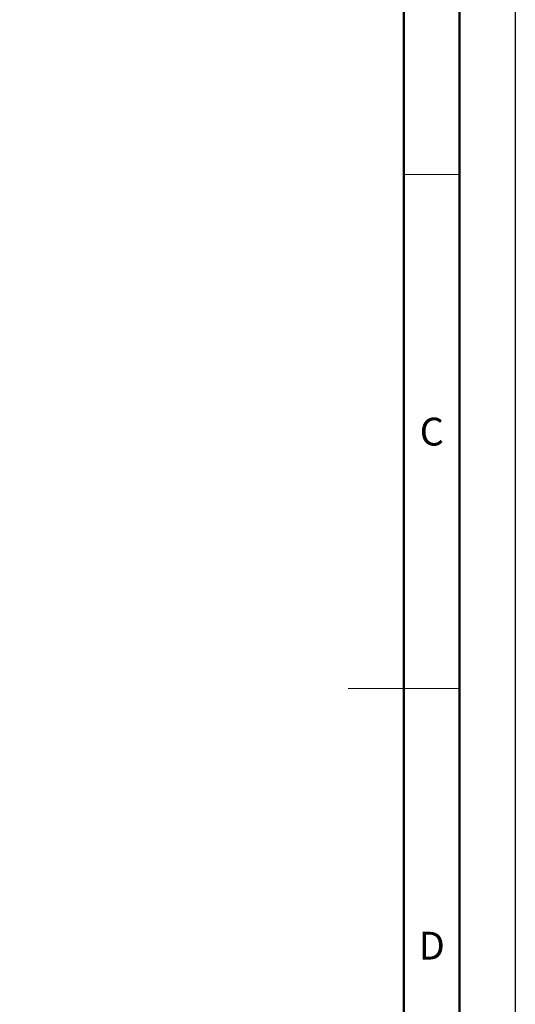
# Model space of a CAD drawing. Header units: millimetres. Extents: x 1316 to 1736, y 283 to 580.
# Tile 15 of 16: x 1692 to 1736, y 403 to 491. Entities that reach past the tile are written whole.
import ezdxf

# ---------------------------------------------------------------- set-up
doc = ezdxf.new("R2010")
doc.units = ezdxf.units.MM
doc.styles.get("Standard").update_dxf_attribs({"font": 'arial.ttf'})

msp = doc.modelspace()

# ---------------------------------------------------------------- linework, layer by layer
at = {"lineweight": 50}
for p, q in [((1731.198, 574.555), (1731.198, 287.555)), ((1726.198, 569.555), (1726.198, 292.555))]:
    msp.add_line(p, q, dxfattribs=at)
at = {"lineweight": 18}
for p, q in [((1726.198, 477.221), (1731.198, 477.221)), ((1731.198, 431.055), (1721.198, 431.055))]:
    msp.add_line(p, q, dxfattribs=at)
msp.add_lwpolyline([(1316.198, 579.555), (1736.198, 579.555), (1736.198, 282.555), (1316.198, 282.555)], close=True)

# ---------------------------------------------------------------- texts
at = {"lineweight": 50, "char_height": 2.5, "attachment_point": 5}
for s, insert in [('C', (1728.698, 454.138)), ('D', (1728.698, 407.971))]:
    msp.add_mtext_dynamic_manual_height_columns(s, width=5, gutter_width=12.5, heights=[0], dxfattribs=dict(at, insert=insert))

doc.saveas('drawing.dxf')
